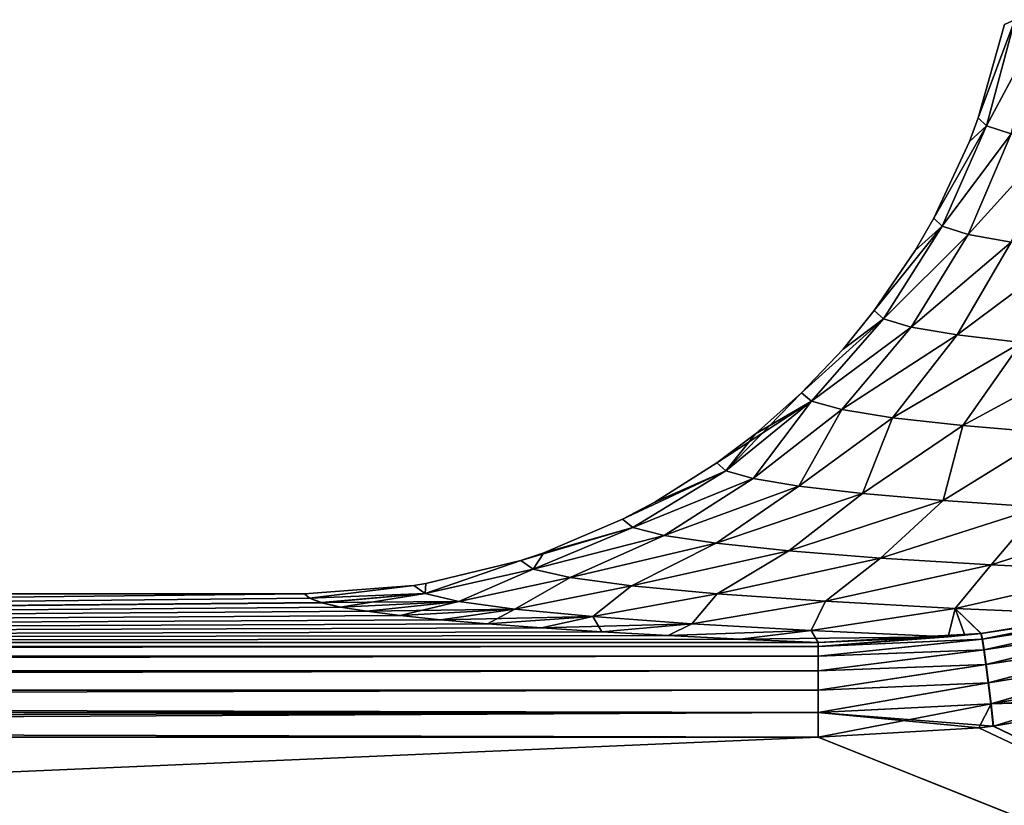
# Model space of a CAD drawing. Header units: metres. Extents: x -109 to 109, y -63 to 140.
# Tile 218 of 256: x 47.59 to 59.03, y 63.46 to 72.58. Entities that reach past the tile are written whole.
import ezdxf

# ---------------------------------------------------------------- set-up
doc = ezdxf.new("R2010")
doc.units = ezdxf.units.M
doc.layers.add('solid_502308_SW0001', color=7, linetype='CONTINUOUS')

msp = doc.modelspace()

# ---------------------------------------------------------------- linework, layer by layer
at = {"layer": 'solid_502308_SW0001'}
for points in [[(59.147854, 72.576286, 1.821695), (58.722748, 71.437889, 0.000016), (58.81712, 71.34446, 1.859525)], [(59.147854, 72.576286, 1.821695), (59.025864, 72.519943, -0.000004), (58.722748, 71.437889, 0.000016)], [(59.147854, 72.576286, -1.821688), (58.722748, 71.437889, 0.000016), (59.025864, 72.519943, -0.000004)], [(58.817116, 71.34446, -1.859509), (58.722748, 71.437889, 0.000016), (59.147854, 72.576286, -1.821688)], [(58.817116, 71.34446, -1.859509), (59.147854, 72.576286, -1.821688), (59.429955, 72.483887, -3.625788)], [(59.10577, 71.251907, -3.701689), (58.817116, 71.34446, -1.859509), (59.429955, 72.483887, -3.625788)], [(59.429955, 72.483887, 3.625794), (59.147854, 72.576286, 1.821695), (58.81712, 71.34446, 1.859525)], [(59.429955, 72.483887, 3.625794), (58.81712, 71.34446, 1.859525), (59.105774, 71.251907, 3.701705)], [(58.81712, 71.34446, 1.859525), (58.205353, 70.271828, 0.000009), (58.303871, 70.177818, 1.926164)], [(58.81712, 71.34446, 1.859525), (58.619804, 71.163086, 0.000009), (58.205353, 70.271828, 0.000009)], [(58.817116, 71.34446, -1.859509), (58.205353, 70.271828, 0.000009), (58.619804, 71.163086, 0.000009)], [(58.303871, 70.177818, -1.92614), (58.205353, 70.271828, 0.000009), (58.817116, 71.34446, -1.859509)], [(59.105774, 71.251907, 3.701705), (58.81712, 71.34446, 1.859525), (58.303871, 70.177818, 1.926164)], [(58.303871, 70.177818, -1.92614), (58.817116, 71.34446, -1.859509), (59.10577, 71.251907, -3.701689)], [(58.81712, 71.34446, 1.859525), (58.722748, 71.437889, 0.000016), (58.619804, 71.163086, 0.000009)], [(58.817116, 71.34446, -1.859509), (58.619804, 71.163086, 0.000009), (58.722748, 71.437889, 0.000016)], [(59.105774, 71.251907, 3.701705), (58.303871, 70.177818, 1.926164), (58.605106, 70.084671, 3.834766)], [(58.605099, 70.084671, -3.834744), (58.303871, 70.177818, -1.92614), (59.10577, 71.251907, -3.701689)], [(58.605099, 70.084671, -3.834744), (59.10577, 71.251907, -3.701689), (59.586029, 71.161476, -5.503704)], [(59.586037, 71.161476, 5.503718), (59.105774, 71.251907, 3.701705), (58.605106, 70.084671, 3.834766)], [(59.106319, 69.993698, -5.701532), (58.605099, 70.084671, -3.834744), (59.586029, 71.161476, -5.503704)], [(59.586037, 71.161476, 5.503718), (58.605106, 70.084671, 3.834766), (59.106327, 69.993698, 5.701552)], [(58.303871, 70.177818, 1.926164), (58.205353, 70.271828, 0.000009), (57.989487, 69.895317, 0.000019)], [(58.303871, 70.177818, -1.92614), (57.989487, 69.895317, 0.000019), (58.205353, 70.271828, 0.000009)], [(58.303871, 70.177818, 1.926164), (57.515678, 69.198944, 0.00002), (57.621037, 69.103607, 2.027318)], [(58.303871, 70.177818, 1.926164), (57.989487, 69.895317, 0.000019), (57.515678, 69.198944, 0.00002)], [(58.303871, 70.177818, -1.92614), (57.515678, 69.198944, 0.00002), (57.989487, 69.895317, 0.000019)], [(57.621033, 69.103607, -2.027288), (57.515678, 69.198944, 0.00002), (58.303871, 70.177818, -1.92614)], [(57.621033, 69.103607, -2.027288), (58.303871, 70.177818, -1.92614), (58.605099, 70.084671, -3.834744)], [(57.942909, 69.009163, -4.035993), (57.621033, 69.103607, -2.027288), (58.605099, 70.084671, -3.834744)], [(58.605106, 70.084671, 3.834766), (58.303871, 70.177818, 1.926164), (57.621037, 69.103607, 2.027318)], [(58.605106, 70.084671, 3.834766), (57.621037, 69.103607, 2.027318), (57.942913, 69.009163, 4.03602)], [(57.942909, 69.009163, -4.035993), (58.605099, 70.084671, -3.834744), (59.106319, 69.993698, -5.701532)], [(59.106327, 69.993698, 5.701552), (58.605106, 70.084671, 3.834766), (57.942913, 69.009163, 4.03602)], [(58.478386, 68.916992, -5.999708), (57.942909, 69.009163, -4.035993), (59.106319, 69.993698, -5.701532)], [(59.106327, 69.993698, 5.701552), (57.942913, 69.009163, 4.03602), (58.478394, 68.916992, 5.999732)], [(58.478386, 68.916992, -5.999708), (59.106319, 69.993698, -5.701532), (59.802322, 69.905846, -7.506252)], [(59.80233, 69.905846, 7.50627), (59.106327, 69.993698, 5.701552), (58.478394, 68.916992, 5.999732)], [(59.221867, 68.828094, -7.896474), (58.478386, 68.916992, -5.999708), (59.802322, 69.905846, -7.506252)], [(59.80233, 69.905846, 7.50627), (58.478394, 68.916992, 5.999732), (59.221878, 68.828087, 7.896494)], [(57.621037, 69.103607, 2.027318), (57.515678, 69.198944, 0.00002), (57.153385, 68.753456, 0.00002)], [(57.621033, 69.103607, -2.027288), (57.153385, 68.753456, 0.00002), (57.515678, 69.198944, 0.00002)], [(57.621037, 69.103607, 2.027318), (56.670021, 68.244537, 0.000022), (56.786037, 68.146767, 2.171941)], [(57.621037, 69.103607, 2.027318), (57.153385, 68.753456, 0.00002), (56.670021, 68.244537, 0.000022)], [(57.621033, 69.103607, -2.027288), (56.670021, 68.244537, 0.000022), (57.153385, 68.753456, 0.00002)], [(56.786034, 68.146767, -2.171903), (56.670021, 68.244537, 0.000022), (57.621033, 69.103607, -2.027288)], [(56.786034, 68.146767, -2.171903), (57.621033, 69.103607, -2.027288), (57.942909, 69.009163, -4.035993)], [(57.942913, 69.009163, 4.03602), (57.621037, 69.103607, 2.027318), (56.786037, 68.146767, 2.171941)], [(57.140026, 68.049965, -4.32287), (56.786034, 68.146767, -2.171903), (57.942909, 69.009163, -4.035993)], [(57.942913, 69.009163, 4.03602), (56.786037, 68.146767, 2.171941), (57.140034, 68.049965, 4.322903)], [(57.140026, 68.049965, -4.32287), (57.942909, 69.009163, -4.035993), (58.478386, 68.916992, -5.999708)], [(58.478394, 68.916992, 5.999732), (57.942913, 69.009163, 4.03602), (57.140034, 68.049965, 4.322903)], [(57.728638, 67.955612, -6.423369), (57.140026, 68.049965, -4.32287), (58.478386, 68.916992, -5.999708)], [(58.478394, 68.916992, 5.999732), (57.140034, 68.049965, 4.322903), (57.728649, 67.955612, 6.423396)], [(57.728638, 67.955612, -6.423369), (58.478386, 68.916992, -5.999708), (59.221867, 68.828094, -7.896474)], [(58.545517, 67.864799, -8.448645), (57.728638, 67.955612, -6.423369), (59.221867, 68.828094, -7.896474)], [(59.221878, 68.828087, 7.896494), (58.478394, 68.916992, 5.999732), (57.728649, 67.955612, 6.423396)], [(59.221878, 68.828087, 7.896494), (57.728649, 67.955612, 6.423396), (58.545528, 67.864799, 8.448666)], [(58.545517, 67.864799, -8.448645), (59.221867, 68.828094, -7.896474), (60.165276, 68.743393, -9.704504)], [(60.165287, 68.743393, 9.704521), (59.221878, 68.828087, 7.896494), (58.545528, 67.864799, 8.448666)], [(59.581333, 67.778503, -10.374041), (58.545517, 67.864799, -8.448645), (60.165276, 68.743393, -9.704504)], [(60.165287, 68.743393, 9.704521), (58.545528, 67.864799, 8.448666), (59.581345, 67.778503, 10.374057)], [(56.670021, 68.244537, 0.000022), (56.135876, 67.770538, 0.000027), (55.79258, 67.340584, 2.110167)], [(56.786037, 68.146767, 2.171941), (56.670021, 68.244537, 0.000022), (55.79258, 67.340584, 2.110167)], [(56.786034, 68.146767, -2.171903), (56.135876, 67.770538, 0.000027), (56.670021, 68.244537, 0.000022)], [(56.786034, 68.146767, -2.171903), (55.688347, 67.431099, 0.00003), (56.135876, 67.770538, 0.000027)], [(55.792572, 67.340584, -2.110118), (55.688347, 67.431099, 0.00003), (56.786034, 68.146767, -2.171903)], [(56.110916, 67.250793, -4.203656), (55.792572, 67.340584, -2.110118), (56.786034, 68.146767, -2.171903)], [(56.786037, 68.146767, 2.171941), (55.79258, 67.340584, 2.110167), (56.110924, 67.250786, 4.203698)], [(56.110916, 67.250793, -4.203656), (56.786034, 68.146767, -2.171903), (57.140026, 68.049965, -4.32287)], [(57.140034, 68.049965, 4.322903), (56.786037, 68.146767, 2.171941), (56.110924, 67.250786, 4.203698)], [(56.640999, 67.162979, -6.255379), (56.110916, 67.250793, -4.203656), (57.140026, 68.049965, -4.32287)], [(57.140034, 68.049965, 4.322903), (56.110924, 67.250786, 4.203698), (56.64101, 67.162979, 6.255414)], [(56.640999, 67.162979, -6.255379), (57.140026, 68.049965, -4.32287), (57.728638, 67.955612, -6.423369)], [(57.728649, 67.955612, 6.423396), (57.140034, 68.049965, 4.322903), (56.64101, 67.162979, 6.255414)], [(57.377895, 67.077965, -8.244532), (56.640999, 67.162979, -6.255379), (57.728638, 67.955612, -6.423369)], [(57.728649, 67.955612, 6.423396), (56.64101, 67.162979, 6.255414), (57.377907, 67.077965, 8.24456)], [(57.377895, 67.077965, -8.244532), (57.728638, 67.955612, -6.423369), (58.545517, 67.864799, -8.448645)], [(58.545528, 67.864799, 8.448666), (57.728649, 67.955612, 6.423396), (57.377907, 67.077965, 8.24456)], [(58.314621, 66.996574, -10.150582), (57.377895, 67.077965, -8.244532), (58.545517, 67.864799, -8.448645)], [(58.545528, 67.864799, 8.448666), (57.377907, 67.077965, 8.24456), (58.314632, 66.996574, 10.150604)], [(58.314621, 66.996574, -10.150582), (58.545517, 67.864799, -8.448645), (59.581333, 67.778503, -10.374041)], [(59.581345, 67.778503, 10.374057), (58.545528, 67.864799, 8.448666), (58.314632, 66.996574, 10.150604)], [(56.135876, 67.770538, 0.000027), (55.688347, 67.431099, 0.00003), (55.79258, 67.340584, 2.110167)], [(59.442039, 66.919724, -11.953017), (58.314621, 66.996574, -10.150582), (59.581333, 67.778503, -10.374041)], [(59.581345, 67.778503, 10.374057), (58.314632, 66.996574, 10.150604), (59.442051, 66.919724, 11.953032)], [(55.79258, 67.340584, 2.110167), (54.593815, 66.77774, 0.000031), (54.713127, 66.683479, 2.313165)], [(55.79258, 67.340584, 2.110167), (54.966499, 66.974937, 0.000035), (54.593815, 66.77774, 0.000031)], [(55.792572, 67.340584, -2.110118), (54.593815, 66.77774, 0.000031), (54.966499, 66.974937, 0.000035)], [(54.71312, 66.683487, -2.313106), (54.593815, 66.77774, 0.000031), (55.792572, 67.340584, -2.110118)], [(54.71312, 66.683487, -2.313106), (55.792572, 67.340584, -2.110118), (56.110916, 67.250793, -4.203656)], [(56.110924, 67.250786, 4.203698), (55.79258, 67.340584, 2.110167), (54.713127, 66.683479, 2.313165)], [(55.79258, 67.340584, 2.110167), (55.688347, 67.431099, 0.00003), (54.966499, 66.974937, 0.000035)], [(55.792572, 67.340584, -2.110118), (54.966499, 66.974937, 0.000035), (55.688347, 67.431099, 0.00003)], [(54.71312, 66.683487, -2.313106), (56.110916, 67.250793, -4.203656), (55.076809, 66.590073, -4.605777)], [(56.110924, 67.250786, 4.203698), (54.713127, 66.683479, 2.313165), (55.07682, 66.590073, 4.605827)], [(55.076809, 66.590073, -4.605777), (56.110916, 67.250793, -4.203656), (56.640999, 67.162979, -6.255379)], [(56.64101, 67.162979, 6.255414), (56.110924, 67.250786, 4.203698), (55.07682, 66.590073, 4.605827)], [(55.076809, 66.590073, -4.605777), (56.640999, 67.162979, -6.255379), (55.681835, 66.498878, -6.848776)], [(56.64101, 67.162979, 6.255414), (55.07682, 66.590073, 4.605827), (55.68185, 66.498878, 6.848816)], [(55.681835, 66.498878, -6.848776), (56.640999, 67.162979, -6.255379), (57.377895, 67.077965, -8.244532)], [(57.377907, 67.077965, 8.24456), (56.64101, 67.162979, 6.255414), (55.68185, 66.498878, 6.848816)], [(55.681835, 66.498878, -6.848776), (57.377895, 67.077965, -8.244532), (56.522202, 66.410851, -9.017512)], [(57.377907, 67.077965, 8.24456), (55.68185, 66.498878, 6.848816), (56.522217, 66.410851, 9.017543)], [(56.522202, 66.410851, -9.017512), (57.377895, 67.077965, -8.244532), (58.314621, 66.996574, -10.150582)], [(56.522202, 66.410851, -9.017512), (58.314621, 66.996574, -10.150582), (57.589138, 66.326866, -11.087527)], [(58.314632, 66.996574, 10.150604), (57.377907, 67.077965, 8.24456), (56.522217, 66.410851, 9.017543)], [(58.314632, 66.996574, 10.150604), (56.522217, 66.410851, 9.017543), (57.589149, 66.326866, 11.087549)], [(57.589138, 66.326866, -11.087527), (58.314621, 66.996574, -10.150582), (59.442039, 66.919724, -11.953017)], [(59.442051, 66.919724, 11.953032), (58.314632, 66.996574, 10.150604), (57.589149, 66.326866, 11.087549)], [(57.589138, 66.326866, -11.087527), (59.442039, 66.919724, -11.953017), (58.871437, 66.248039, -13.034567)], [(59.442051, 66.919724, 11.953032), (57.589149, 66.326866, 11.087549), (58.871445, 66.248039, 13.034581)], [(58.871437, 66.248039, -13.034567), (59.442039, 66.919724, -11.953017), (60.748775, 66.848152, -13.632614)], [(60.748783, 66.848152, 13.632624), (59.442051, 66.919724, 11.953032), (58.871445, 66.248039, 13.034581)], [(54.713127, 66.683479, 2.313165), (54.593815, 66.77774, 0.000031), (53.679153, 66.38961, 0.000038)], [(54.71312, 66.683487, -2.313106), (53.679153, 66.38961, 0.000038), (54.593815, 66.77774, 0.000031)], [(58.871437, 66.248039, -13.034567), (60.748775, 66.848152, -13.632614), (60.354958, 66.175125, -14.836131)], [(60.748783, 66.848152, 13.632624), (58.871445, 66.248039, 13.034581), (60.354965, 66.175125, 14.836137)], [(54.71312, 66.683487, -2.313106), (53.412239, 66.29985, 0.000045), (53.679153, 66.38961, 0.000038)], [(54.71312, 66.683487, -2.313106), (53.553749, 66.200005, -2.582334), (53.412239, 66.29985, 0.000045)], [(54.71312, 66.683487, -2.313106), (55.076809, 66.590073, -4.605777), (53.553749, 66.200005, -2.582334)], [(54.713127, 66.683479, 2.313165), (53.679153, 66.38961, 0.000038), (53.553757, 66.199997, 2.582404)], [(55.07682, 66.590073, 4.605827), (54.713127, 66.683479, 2.313165), (53.553757, 66.199997, 2.582404)], [(55.076809, 66.590073, -4.605777), (53.984131, 66.101219, -5.137919), (53.553749, 66.200005, -2.582334)], [(55.07682, 66.590073, 4.605827), (53.553757, 66.199997, 2.582404), (53.984146, 66.101219, 5.137977)], [(55.076809, 66.590073, -4.605777), (55.681835, 66.498878, -6.848776), (53.984131, 66.101219, -5.137919)], [(55.68185, 66.498878, 6.848816), (55.07682, 66.590073, 4.605827), (53.984146, 66.101219, 5.137977)], [(55.681835, 66.498878, -6.848776), (54.699162, 66.005028, -7.631252), (53.984131, 66.101219, -5.137919)], [(55.68185, 66.498878, 6.848816), (53.984146, 66.101219, 5.137977), (54.699177, 66.005028, 7.631297)], [(55.681835, 66.498878, -6.848776), (56.522202, 66.410851, -9.017512), (54.699162, 66.005028, -7.631252)], [(56.522217, 66.410851, 9.017543), (55.68185, 66.498878, 6.848816), (54.699177, 66.005028, 7.631297)], [(52.300274, 65.915817, -2.529763), (52.311134, 66.031487, 0.000043), (53.412239, 66.29985, 0.000045)], [(53.553749, 66.200005, -2.582334), (52.300274, 65.915817, -2.529763), (53.412239, 66.29985, 0.000045)], [(53.412239, 66.29985, 0.000045), (52.311134, 66.031487, 0.000043), (52.300285, 65.91581, 2.529846)], [(53.553757, 66.199997, 2.582404), (53.412239, 66.29985, 0.000045), (52.300285, 65.91581, 2.529846)], [(53.679153, 66.38961, 0.000038), (53.412239, 66.29985, 0.000045), (53.553757, 66.199997, 2.582404)], [(56.522202, 66.410851, -9.017512), (55.690933, 65.912605, -10.031638), (54.699162, 66.005028, -7.631252)], [(56.522217, 66.410851, 9.017543), (54.699177, 66.005028, 7.631297), (55.690948, 65.912605, 10.031671)], [(56.522202, 66.410851, -9.017512), (57.589138, 66.326866, -11.087527), (55.690933, 65.912605, -10.031638)], [(57.589138, 66.326866, -11.087527), (56.947693, 65.824966, -12.308396), (55.690933, 65.912605, -10.031638)], [(57.589149, 66.326866, 11.087549), (56.522217, 66.410851, 9.017543), (55.690948, 65.912605, 10.031671)], [(57.589149, 66.326866, 11.087549), (55.690948, 65.912605, 10.031671), (56.947704, 65.824966, 12.308416)], [(57.589138, 66.326866, -11.087527), (58.871437, 66.248039, -13.034567), (56.947693, 65.824966, -12.308396)], [(58.871445, 66.248039, 13.034581), (57.589149, 66.326866, 11.087549), (56.947704, 65.824966, 12.308416)], [(53.553749, 66.200005, -2.582334), (52.692123, 65.823792, -5.037252), (52.300274, 65.915817, -2.529763)], [(53.553757, 66.199997, 2.582404), (52.300285, 65.91581, 2.529846), (52.692139, 65.823784, 5.037321)], [(53.553749, 66.200005, -2.582334), (53.984131, 66.101219, -5.137919), (52.692123, 65.823792, -5.037252)], [(53.984146, 66.101219, 5.137977), (53.553757, 66.199997, 2.582404), (52.692139, 65.823784, 5.037321)], [(58.871437, 66.248039, -13.034567), (58.454517, 65.743401, -14.431637), (56.947693, 65.824966, -12.308396)], [(58.871445, 66.248039, 13.034581), (56.947704, 65.824966, 12.308416), (58.454525, 65.743401, 14.431646)], [(58.871437, 66.248039, -13.034567), (60.354958, 66.175125, -14.836131), (58.454517, 65.743401, -14.431637)], [(60.354965, 66.175125, 14.836137), (58.871445, 66.248039, 13.034581), (58.454525, 65.743401, 14.431646)], [(53.984131, 66.101219, -5.137919), (53.343887, 65.733887, -7.492053), (52.692123, 65.823792, -5.037252)], [(53.984146, 66.101219, 5.137977), (52.692139, 65.823784, 5.037321), (53.343906, 65.733887, 7.492106)], [(53.984131, 66.101219, -5.137919), (54.699162, 66.005028, -7.631252), (53.343887, 65.733887, -7.492053)], [(54.699177, 66.005028, 7.631297), (53.984146, 66.101219, 5.137977), (53.343906, 65.733887, 7.492106)], [(60.354958, 66.175125, -14.836131), (60.182819, 65.668167, -16.368168), (58.454517, 65.743401, -14.431637)], [(60.354965, 66.175125, 14.836137), (58.454525, 65.743401, 14.431646), (60.182819, 65.668167, 16.368168)], [(52.171486, 66.008636, 0.000046), (50.958248, 65.860146, -1.454244), (50.902073, 65.910934, 0.000057)], [(52.171486, 66.008636, 0.000046), (50.902073, 65.910934, 0.000057), (50.958252, 65.860146, 1.454351)], [(52.300274, 65.915817, -2.529763), (50.958248, 65.860146, -1.454244), (52.171486, 66.008636, 0.000046)], [(52.300285, 65.91581, 2.529846), (52.171486, 66.008636, 0.000046), (50.958252, 65.860146, 1.454351)], [(52.311134, 66.031487, 0.000043), (52.171486, 66.008636, 0.000046), (52.300285, 65.91581, 2.529846)], [(52.300274, 65.915817, -2.529763), (52.171486, 66.008636, 0.000046), (52.311134, 66.031487, 0.000043)], [(54.699162, 66.005028, -7.631252), (54.249271, 65.647003, -9.868089), (53.343887, 65.733887, -7.492053)], [(54.699177, 66.005028, 7.631297), (53.343906, 65.733887, 7.492106), (54.24929, 65.647003, 9.868127)], [(54.699162, 66.005028, -7.631252), (55.690933, 65.912605, -10.031638), (54.249271, 65.647003, -9.868089)], [(55.690948, 65.912605, 10.031671), (54.699177, 66.005028, 7.631297), (54.24929, 65.647003, 9.868127)], [(0.000005, 65.346466, -16.164097), (-50.902077, 65.910927), (50.902073, 65.910934, 0.000057)], [(0.000005, 65.346466, 16.164097), (50.902073, 65.910934, 0.000057), (-50.902077, 65.910927)], [(0.000005, 65.346466, -16.164097), (50.902073, 65.910934, 0.000057), (50.958248, 65.860146, -1.454244)], [(0.000005, 65.346466, 16.164097), (50.958252, 65.860146, 1.454351), (50.902073, 65.910934, 0.000057)], [(0.000005, 65.346466, -16.164097), (50.958248, 65.860146, -1.454244), (51.097374, 65.809418, -2.907026)], [(0.000005, 65.346466, 16.164097), (51.097389, 65.80941, 2.907125), (50.958252, 65.860146, 1.454351)], [(52.300274, 65.915817, -2.529763), (51.097374, 65.809418, -2.907026), (50.958248, 65.860146, -1.454244)], [(52.300285, 65.91581, 2.529846), (50.958252, 65.860146, 1.454351), (51.097389, 65.80941, 2.907125)], [(52.300274, 65.915817, -2.529763), (52.692123, 65.823792, -5.037252), (51.097374, 65.809418, -2.907026)], [(52.300285, 65.91581, 2.529846), (51.097389, 65.80941, 2.907125), (51.319595, 65.758919, 4.352992)], [(52.692139, 65.823784, 5.037321), (52.300285, 65.91581, 2.529846), (51.319595, 65.758919, 4.352992)], [(55.690933, 65.912605, -10.031638), (55.39917, 65.563972, -12.139462), (54.249271, 65.647003, -9.868089)], [(55.690948, 65.912605, 10.031671), (54.24929, 65.647003, 9.868127), (55.399185, 65.563965, 12.139486)], [(55.690933, 65.912605, -10.031638), (56.947693, 65.824966, -12.308396), (55.39917, 65.563972, -12.139462)], [(56.947704, 65.824966, 12.308416), (55.690948, 65.912605, 10.031671), (55.399185, 65.563965, 12.139486)], [(0.000005, 65.346466, -16.164097), (51.097374, 65.809418, -2.907026), (51.31958, 65.758926, -4.352903)], [(0.000005, 65.346466, 16.164097), (51.319595, 65.758919, 4.352992), (51.097389, 65.80941, 2.907125)], [(0.000005, 65.346466, -16.164097), (51.31958, 65.758926, -4.352903), (51.62463, 65.708878, -5.786146)], [(0.000005, 65.346466, 16.164097), (51.624649, 65.70887, 5.786225), (51.319595, 65.758919, 4.352992)], [(52.692123, 65.823792, -5.037252), (51.31958, 65.758926, -4.352903), (51.097374, 65.809418, -2.907026)], [(52.692123, 65.823792, -5.037252), (51.62463, 65.708878, -5.786146), (51.31958, 65.758926, -4.352903)], [(52.692139, 65.823784, 5.037321), (51.319595, 65.758919, 4.352992), (51.624649, 65.70887, 5.786225)], [(52.692123, 65.823792, -5.037252), (53.343887, 65.733887, -7.492053), (51.62463, 65.708878, -5.786146)], [(53.343887, 65.733887, -7.492053), (52.011806, 65.659454, -7.201368), (51.62463, 65.708878, -5.786146)], [(52.692139, 65.823784, 5.037321), (51.624649, 65.70887, 5.786225), (52.011829, 65.659454, 7.201437)], [(53.343887, 65.733887, -7.492053), (52.479897, 65.61084, -8.593444), (52.011806, 65.659454, -7.201368)], [(53.343906, 65.733887, 7.492106), (52.692139, 65.823784, 5.037321), (52.011829, 65.659454, 7.201437)], [(53.343906, 65.733887, 7.492106), (52.011829, 65.659454, 7.201437), (52.479916, 65.61084, 8.593502)], [(53.343887, 65.733887, -7.492053), (54.249271, 65.647003, -9.868089), (52.479897, 65.61084, -8.593444)], [(53.343906, 65.733887, 7.492106), (52.479916, 65.61084, 8.593502), (53.027451, 65.563225, 9.957047)], [(54.24929, 65.647003, 9.868127), (53.343906, 65.733887, 7.492106), (53.027451, 65.563225, 9.957047)], [(56.947693, 65.824966, -12.308396), (56.781868, 65.485863, -14.280399), (55.39917, 65.563972, -12.139462)], [(56.947704, 65.824966, 12.308416), (55.399185, 65.563965, 12.139486), (56.781879, 65.485863, 14.280411)], [(56.947693, 65.824966, -12.308396), (58.454517, 65.743401, -14.431637), (56.781868, 65.485863, -14.280399)], [(58.454517, 65.743401, -14.431637), (58.374123, 65.413216, -16.261583), (56.781868, 65.485863, -14.280399)], [(58.454525, 65.743401, 14.431646), (56.947704, 65.824966, 12.308416), (56.781879, 65.485863, 14.280411)], [(58.454525, 65.743401, 14.431646), (56.781879, 65.485863, 14.280411), (58.374123, 65.413216, 16.261583)], [(58.454525, 65.743401, 14.431646), (58.374123, 65.413216, 16.261583), (58.567616, 65.43161, 16.273508)], [(58.454517, 65.743401, -14.431637), (58.567604, 65.43161, -16.273506), (58.374123, 65.413216, -16.261583)], [(58.454517, 65.743401, -14.431637), (58.75111, 65.451065, -16.284693), (58.567604, 65.43161, -16.273506)], [(58.454517, 65.743401, -14.431637), (60.182819, 65.668167, -16.368168), (58.75111, 65.451065, -16.284693)], [(58.754795, 65.451469, 16.284916), (58.454525, 65.743401, 14.431646), (58.567616, 65.43161, 16.273508)], [(58.754795, 65.451469, 16.284916), (60.182819, 65.668167, 16.368168), (58.454525, 65.743401, 14.431646)], [(60.639122, 65.761139, -16.393269), (58.75111, 65.451065, -16.284693), (60.396091, 65.710213, -16.379992)], [(58.768482, 65.384499, -16.544157), (58.75111, 65.451065, -16.284693), (60.639122, 65.761139, -16.393269)], [(58.768482, 65.384499, -16.544157), (60.639122, 65.761139, -16.393269), (60.671104, 65.678589, -16.621777)], [(58.772305, 65.38488, 16.544336), (60.642784, 65.761932, 16.393467), (60.396107, 65.71022, 16.379993)], [(60.674885, 65.679367, 16.62192), (60.642784, 65.761932, 16.393467), (58.772305, 65.38488, 16.544336)], [(0.000005, 65.346466, -16.164097), (51.62463, 65.708878, -5.786146), (52.011806, 65.659454, -7.201368)], [(0.000005, 65.346466, 16.164097), (52.011829, 65.659454, 7.201437), (51.624649, 65.70887, 5.786225)], [(0.000005, 65.346466, -16.164097), (52.011806, 65.659454, -7.201368), (52.479897, 65.61084, -8.593444)], [(0.000005, 65.346466, 16.164097), (52.479916, 65.61084, 8.593502), (52.011829, 65.659454, 7.201437)], [(54.249271, 65.647003, -9.868089), (53.027431, 65.563225, -9.957001), (52.479897, 65.61084, -8.593444)], [(54.249271, 65.647003, -9.868089), (53.652054, 65.5168, -11.286528), (53.027431, 65.563225, -9.957001)], [(54.24929, 65.647003, 9.868127), (53.027451, 65.563225, 9.957047), (53.652073, 65.516792, 11.286564)], [(54.249271, 65.647003, -9.868089), (55.39917, 65.563972, -12.139462), (53.652054, 65.5168, -11.286528)], [(54.24929, 65.647003, 9.868127), (53.652073, 65.516792, 11.286564), (54.35112, 65.471741, 12.576854)], [(55.399185, 65.563965, 12.139486), (54.24929, 65.647003, 9.868127), (54.35112, 65.471741, 12.576854)], [(60.396091, 65.710213, -16.379992), (58.75111, 65.451065, -16.284693), (60.182819, 65.668167, -16.368168)], [(58.772305, 65.38488, 16.544336), (60.182819, 65.668167, 16.368168), (58.754795, 65.451469, 16.284916)], [(58.785923, 65.262062, -16.7813), (58.768482, 65.384499, -16.544157), (60.671104, 65.678589, -16.621777)], [(58.772305, 65.38488, 16.544336), (60.396107, 65.71022, 16.379993), (60.182819, 65.668167, 16.368168)], [(60.674885, 65.679367, 16.62192), (58.772305, 65.38488, 16.544336), (58.789783, 65.262428, 16.781414)], [(58.785923, 65.262062, -16.7813), (60.671104, 65.678589, -16.621777), (60.705521, 65.551506, -16.82695)], [(60.709335, 65.552292, 16.827026), (60.674885, 65.679367, 16.62192), (58.789783, 65.262428, 16.781414)], [(0.000005, 65.346466, -16.164097), (52.479897, 65.61084, -8.593444), (53.027431, 65.563225, -9.957001)], [(0.000005, 65.346466, 16.164097), (53.027451, 65.563225, 9.957047), (52.479916, 65.61084, 8.593502)], [(0.000005, 65.346466, -16.164097), (53.027431, 65.563225, -9.957001), (53.652054, 65.5168, -11.286528)], [(0.000005, 65.346466, 16.164097), (53.652073, 65.516792, 11.286564), (53.027451, 65.563225, 9.957047)], [(0.000005, 65.346466, -16.164097), (53.652054, 65.5168, -11.286528), (54.351105, 65.471741, -12.576827)], [(0.000005, 65.346466, 16.164097), (54.35112, 65.471741, 12.576854), (53.652073, 65.516792, 11.286564)], [(55.39917, 65.563972, -12.139462), (54.351105, 65.471741, -12.576827), (53.652054, 65.5168, -11.286528)], [(55.39917, 65.563972, -12.139462), (55.121605, 65.428223, -13.822883), (54.351105, 65.471741, -12.576827)], [(55.399185, 65.563965, 12.139486), (54.35112, 65.471741, 12.576854), (55.121616, 65.428223, 13.822899)], [(55.39917, 65.563972, -12.139462), (56.781868, 65.485863, -14.280399), (55.121605, 65.428223, -13.822883)], [(56.781879, 65.485863, 14.280411), (55.399185, 65.563965, 12.139486), (55.121616, 65.428223, 13.822899)], [(58.809017, 65.090492, -16.985165), (58.785923, 65.262062, -16.7813), (60.705521, 65.551506, -16.82695)], [(60.709335, 65.552292, 16.827026), (58.789783, 65.262428, 16.781414), (58.81292, 65.090866, 16.98522)], [(58.809017, 65.090492, -16.985165), (60.705521, 65.551506, -16.82695), (60.74828, 65.386581, -17.001301)], [(60.752129, 65.387375, 17.001316), (60.709335, 65.552292, 16.827026), (58.81292, 65.090866, 16.98522)], [(0.000005, 65.346466, -16.164097), (54.351105, 65.471741, -12.576827), (55.121605, 65.428223, -13.822883)], [(0.000005, 65.346466, 16.164097), (55.121616, 65.428223, 13.822899), (54.35112, 65.471741, 12.576854)], [(0.000005, 65.346466, -16.164097), (55.121605, 65.428223, -13.822883), (55.960014, 65.386421, -15.019956)], [(0.000005, 65.346466, 16.164097), (55.960022, 65.386421, 15.019963), (55.121616, 65.428223, 13.822899)], [(0.000005, 65.346466, -16.164097), (55.960014, 65.386421, -15.019956), (56.862534, 65.346466, -16.164108)], [(0.000005, 65.346466, 16.164097), (56.862534, 65.346466, 16.164108), (55.960022, 65.386421, 15.019963)], [(56.781868, 65.485863, -14.280399), (55.960014, 65.386421, -15.019956), (55.121605, 65.428223, -13.822883)], [(56.781879, 65.485863, 14.280411), (55.121616, 65.428223, 13.822899), (55.960022, 65.386421, 15.019963)], [(56.781868, 65.485863, -14.280399), (58.374123, 65.413216, -16.261583), (55.960014, 65.386421, -15.019956)], [(58.374123, 65.413216, -16.261583), (56.862534, 65.346466, -16.164108), (55.960014, 65.386421, -15.019956)], [(56.781879, 65.485863, 14.280411), (55.960022, 65.386421, 15.019963), (56.862534, 65.346466, 16.164108)], [(58.374123, 65.413216, 16.261583), (56.781879, 65.485863, 14.280411), (56.862534, 65.346466, 16.164108)], [(58.75111, 65.451065, -16.284693), (56.862534, 65.346466, -16.164108), (58.374123, 65.413216, -16.261583)], [(56.862801, 65.301559, -16.450012), (56.862534, 65.346466, -16.164108), (58.75111, 65.451065, -16.284693)], [(56.862808, 65.301559, 16.450014), (58.374123, 65.413216, 16.261583), (56.862534, 65.346466, 16.164108)], [(56.862797, 65.189514, -16.71685), (58.768482, 65.384499, -16.544157), (58.785923, 65.262062, -16.7813)], [(56.862797, 65.189514, -16.71685), (56.862801, 65.301559, -16.450012), (58.768482, 65.384499, -16.544157)], [(56.862801, 65.301559, -16.450012), (58.75111, 65.451065, -16.284693), (58.768482, 65.384499, -16.544157)], [(56.862808, 65.301559, 16.450014), (58.754795, 65.451469, 16.284916), (58.567616, 65.43161, 16.273508)], [(58.772305, 65.38488, 16.544336), (58.754795, 65.451469, 16.284916), (56.862808, 65.301559, 16.450014)], [(56.862808, 65.301559, 16.450014), (58.567616, 65.43161, 16.273508), (58.374123, 65.413216, 16.261583)], [(58.772305, 65.38488, 16.544336), (56.862808, 65.301559, 16.450014), (56.862808, 65.189514, 16.71685)], [(58.789783, 65.262428, 16.781414), (58.772305, 65.38488, 16.544336), (56.862808, 65.189514, 16.71685)], [(58.75111, 65.451065, -16.284693), (58.374123, 65.413216, -16.261583), (58.567604, 65.43161, -16.273506)], [(58.836617, 64.878311, -17.14563), (58.809017, 65.090492, -16.985165), (60.74828, 65.386581, -17.001301)], [(60.752129, 65.387375, 17.001316), (58.81292, 65.090866, 16.98522), (58.840569, 64.878716, 17.145636)], [(58.836617, 64.878311, -17.14563), (60.74828, 65.386581, -17.001301), (60.797619, 65.190598, -17.137634)], [(60.801506, 65.191437, 17.137598), (60.752129, 65.387375, 17.001316), (58.840569, 64.878716, 17.145636)], [(0.000005, 65.346466, -16.164097), (56.862534, 65.346466, -16.164108), (-56.862793, 65.301567, -16.450003)], [(-56.862793, 65.301567, -16.450003), (56.862534, 65.346466, -16.164108), (56.862801, 65.301559, -16.450012)], [(-56.862793, 65.301567, 16.450003), (56.862534, 65.346466, 16.164108), (0.000005, 65.346466, 16.164097)], [(56.862808, 65.301559, 16.450014), (56.862534, 65.346466, 16.164108), (-56.862793, 65.301567, 16.450003)], [(56.862808, 65.301559, 16.450014), (-56.862793, 65.301567, 16.450003), (-56.862793, 65.189514, 16.716841)], [(-56.862793, 65.189514, -16.716841), (-56.862793, 65.301567, -16.450003), (56.862801, 65.301559, -16.450012)], [(56.862808, 65.189514, 16.71685), (56.862808, 65.301559, 16.450014), (-56.862793, 65.189514, 16.716841)], [(-56.862793, 65.189514, -16.716841), (56.862801, 65.301559, -16.450012), (56.862797, 65.189514, -16.71685)], [(56.862808, 65.189514, 16.71685), (-56.862793, 65.189514, 16.716841), (-56.862793, 65.016838, 16.949095)], [(56.862804, 65.01683, 16.949102), (56.862808, 65.189514, 16.71685), (-56.862793, 65.016838, 16.949095)], [(-56.862793, 65.016838, -16.949095), (56.862797, 65.189514, -16.71685), (56.862797, 65.01683, -16.949102)], [(-56.862793, 65.016838, -16.949095), (-56.862793, 65.189514, -16.716841), (56.862797, 65.189514, -16.71685)], [(56.862797, 65.01683, -16.949102), (58.785923, 65.262062, -16.7813), (58.809017, 65.090492, -16.985165)], [(56.862797, 65.01683, -16.949102), (56.862797, 65.189514, -16.71685), (58.785923, 65.262062, -16.7813)], [(58.789783, 65.262428, 16.781414), (56.862808, 65.189514, 16.71685), (56.862804, 65.01683, 16.949102)], [(58.81292, 65.090866, 16.98522), (58.789783, 65.262428, 16.781414), (56.862804, 65.01683, 16.949102)], [(58.867348, 64.636063, -17.254723), (58.836617, 64.878311, -17.14563), (60.797619, 65.190598, -17.137634)], [(60.801506, 65.191437, 17.137598), (58.840569, 64.878716, 17.145636), (58.871353, 64.636505, 17.254694)], [(58.867348, 64.636063, -17.254723), (60.797619, 65.190598, -17.137634), (60.851501, 64.971657, -17.230322)], [(60.855427, 64.972542, 17.230253), (60.801506, 65.191437, 17.137598), (58.871353, 64.636505, 17.254694)], [(56.862797, 64.793571, -17.133257), (58.809017, 65.090492, -16.985165), (58.836617, 64.878311, -17.14563)], [(56.862797, 64.793571, -17.133257), (56.862797, 65.01683, -16.949102), (58.809017, 65.090492, -16.985165)], [(58.81292, 65.090866, 16.98522), (56.862804, 65.01683, 16.949102), (56.862804, 64.793571, 17.133257)], [(58.840569, 64.878716, 17.145636), (58.81292, 65.090866, 16.98522), (56.862804, 64.793571, 17.133257)], [(56.862804, 65.01683, 16.949102), (-56.862793, 65.016838, 16.949095), (-56.862793, 64.793579, 17.133255)], [(-56.862793, 64.793579, -17.133255), (-56.862793, 65.016838, -16.949095), (56.862797, 65.01683, -16.949102)], [(56.862804, 64.793571, 17.133257), (56.862804, 65.01683, 16.949102), (-56.862793, 64.793579, 17.133255)], [(-56.862793, 64.793579, -17.133255), (56.862797, 65.01683, -16.949102), (56.862797, 64.793571, -17.133257)], [(58.867348, 64.636063, -17.254723), (60.851501, 64.971657, -17.230322), (60.902245, 64.737602, -17.275644)], [(60.855427, 64.972542, 17.230253), (58.871353, 64.636505, 17.254694), (58.898769, 64.375595, 17.307037)], [(60.855427, 64.972542, 17.230253), (58.898769, 64.375595, 17.307037), (60.689392, 64.688103, 17.279968)], [(56.862797, 64.532715, -17.258606), (58.836617, 64.878311, -17.14563), (58.867348, 64.636063, -17.254723)], [(56.862797, 64.532715, -17.258606), (56.862797, 64.793571, -17.133257), (58.836617, 64.878311, -17.14563)], [(58.840569, 64.878716, 17.145636), (56.862804, 64.793571, 17.133257), (56.862801, 64.532715, 17.258606)], [(58.871353, 64.636505, 17.254694), (58.840569, 64.878716, 17.145636), (56.862801, 64.532715, 17.258606)], [(56.862804, 64.793571, 17.133257), (-56.862793, 64.793579, 17.133255), (-56.862793, 64.532715, 17.258606)], [(-56.862793, 64.793579, -17.133255), (56.862797, 64.793571, -17.133257), (56.862797, 64.532715, -17.258606)], [(-56.862793, 64.532715, -17.258606), (-56.862793, 64.793579, -17.133255), (56.862797, 64.532715, -17.258606)], [(56.862801, 64.532715, 17.258606), (56.862804, 64.793571, 17.133257), (-56.862793, 64.532715, 17.258606)], [(58.867348, 64.636063, -17.254723), (60.902245, 64.737602, -17.275644), (60.689388, 64.688103, -17.279968)], [(58.871353, 64.636505, 17.254694), (56.862793, 64.249435, 17.317856), (58.729671, 64.355766, 17.308743)], [(58.871353, 64.636505, 17.254694), (56.862801, 64.532715, 17.258606), (56.862793, 64.249435, 17.317856)], [(56.862797, 64.532715, -17.258606), (58.867348, 64.636063, -17.254723), (58.894814, 64.375114, -17.307079)], [(58.871353, 64.636505, 17.254694), (58.729671, 64.355766, 17.308743), (58.898769, 64.375595, 17.307037)], [(58.867348, 64.636063, -17.254723), (60.689388, 64.688103, -17.279968), (58.894814, 64.375114, -17.307079)], [(58.894814, 64.375114, -17.307079), (60.689388, 64.688103, -17.279968), (70.599335, 58.754677, -17.727993)], [(70.599335, 58.754673, 17.727995), (60.689392, 64.688103, 17.279968), (58.898769, 64.375595, 17.307037)], [(56.862801, 64.532715, 17.258606), (-56.862793, 64.249428, 17.317856), (0, 64.249428, 17.317856)], [(56.862801, 64.532715, 17.258606), (-56.862793, 64.532715, 17.258606), (-56.862793, 64.249428, 17.317856)], [(-56.862793, 64.532715, -17.258606), (56.862793, 64.249435, -17.317856), (0.000001, 64.249428, -17.317856)], [(-56.862793, 64.532715, -17.258606), (56.862797, 64.532715, -17.258606), (56.862793, 64.249435, -17.317856)], [(0, 64.249428, 17.317856), (56.862793, 64.249435, 17.317856), (56.862801, 64.532715, 17.258606)], [(56.862797, 64.532715, -17.258606), (58.729668, 64.355766, -17.308743), (56.862793, 64.249435, -17.317856)], [(56.862797, 64.532715, -17.258606), (58.894814, 64.375114, -17.307079), (58.729668, 64.355766, -17.308743)], [(70.599335, 58.754673, 17.727995), (58.729671, 64.355766, 17.308743), (56.862793, 64.249435, 17.317856)], [(56.862793, 64.249435, -17.317856), (58.729668, 64.355766, -17.308743), (70.599335, 58.754677, -17.727993)], [(58.729668, 64.355766, -17.308743), (58.894814, 64.375114, -17.307079), (70.599335, 58.754677, -17.727993)], [(70.599335, 58.754673, 17.727995), (58.898769, 64.375595, 17.307037), (58.729671, 64.355766, 17.308743)], [(-70.59935, 58.754658, -17.727995), (-56.862793, 64.249428, -17.317856), (70.599335, 58.754677, -17.727993)], [(-70.599335, 58.754673, 17.727995), (56.862793, 64.249435, 17.317856), (0, 64.249428, 17.317856)], [(-70.599335, 58.754673, 17.727995), (70.599335, 58.754673, 17.727995), (56.862793, 64.249435, 17.317856)], [(-56.862793, 64.249428, -17.317856), (0.000001, 64.249428, -17.317856), (70.599335, 58.754677, -17.727993)], [(0.000001, 64.249428, -17.317856), (56.862793, 64.249435, -17.317856), (70.599335, 58.754677, -17.727993)]]:
    msp.add_3dface(points, dxfattribs=at)

doc.saveas('drawing.dxf')
